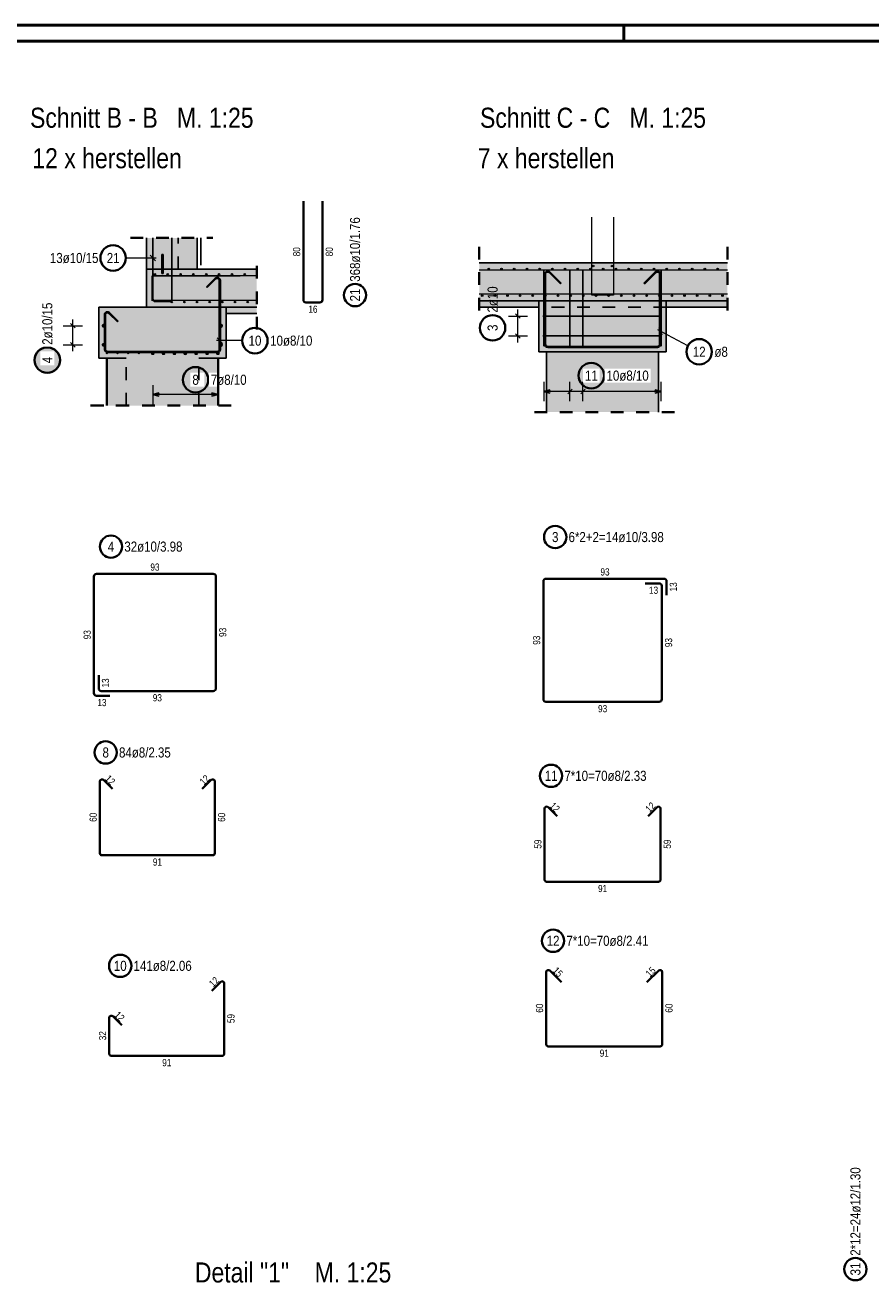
# Model space of a CAD drawing. Header units: millimetres. Extents: x -2.7 to 34.1, y -3.5 to 21.
# Tile 59 of 62: x 15.5 to 22.2, y 11.1 to 21. Entities that reach past the tile are written whole.
import ezdxf

# ---------------------------------------------------------------- set-up
doc = ezdxf.new("R2010")
doc.units = ezdxf.units.MM
doc.linetypes.add('HIDDEN', pattern=[0.375, 0.25, -0.125])
for name, color, linetype, lineweight in [('Achsen', 7, 'Continuous', 20), ('Nplo Bewehrung', 7, 'Continuous', 20), ('Schnittlinien', 7, 'Continuous', 20)]:
    doc.layers.add(name, color=color, linetype=linetype, lineweight=lineweight)
doc.styles.add('Arial Narrow', font='ARIALN.TTF')

msp = doc.modelspace()

# ---------------------------------------------------------------- hatches: boundary and pattern name
at = {"lineweight": 25, "true_color": 0xd7ffd7}
for points in [[(16.72624, 19.109422), (16.72624, 19.353825), (16.47624, 19.353825), (16.47624, 19.109422)], [(16.72624, 19.109424), (16.873467, 19.109424), (16.873467, 19.353825), (16.72624, 19.353825)], [(16.10124, 18.409422), (17.10124, 18.409422), (17.10124, 18.809422), (16.10124, 18.809422)], [(19.557456, 18.459422), (20.557456, 18.459422), (20.557456, 18.859422), (19.557456, 18.859422)], [(16.166702, 18.037883), (17.035778, 18.037883), (17.035778, 18.409422), (16.166702, 18.409422)], [(19.617452, 17.986874), (20.497452, 17.986874), (20.497452, 18.459421), (19.617452, 18.459421)]]:
    msp.add_hatch(color=254, dxfattribs=at).paths.add_polyline_path(points)
at = {"lineweight": 25, "true_color": 0xff0000}
msp.add_hatch(color=1, dxfattribs=at).paths.add_polyline_path([(16.596237, 19.074422), (16.606237, 19.074422), (16.606237, 19.224422), (16.596237, 19.224422)])
at = {"lineweight": 25, "true_color": 0xcef2bf}
for points in [[(16.47624, 18.809422), (17.341888, 18.809422), (17.341888, 19.109424), (16.47624, 19.109422)], [(19.088731, 18.859422), (21.037142, 18.859422), (21.037142, 19.159422), (19.088731, 19.159422)]]:
    msp.add_hatch(color=254, dxfattribs=at).paths.add_polyline_path(points)
at = {"lineweight": 25, "true_color": 0xeaffea}
for points in [[(17.10124, 18.759422), (17.341888, 18.759422), (17.341888, 18.809422), (17.10124, 18.809422)], [(19.088731, 18.809422), (19.557456, 18.809422), (19.557456, 18.859422), (19.088731, 18.859422)], [(20.557456, 18.809422), (21.037142, 18.809422), (21.037142, 18.859422), (20.557456, 18.859422)]]:
    msp.add_hatch(color=7, dxfattribs=at).paths.add_polyline_path(points)
at = {"lineweight": 25, "true_color": 0xffffff}
for points in [[(15.807504, 18.394733), (15.807437, 18.398572), (15.807236, 18.402406), (15.806901, 18.406231), (15.806433, 18.410042), (15.805833, 18.413834), (15.8051, 18.417603), (15.804236, 18.421344), (15.803243, 18.425053), (15.80212, 18.428724), (15.80087, 18.432355), (15.799494, 18.435939), (15.797994, 18.439474), (15.796371, 18.442953), (15.794628, 18.446374), (15.792767, 18.449733), (15.790789, 18.453024), (15.788698, 18.456244), (15.786496, 18.459389), (15.784185, 18.462455), (15.781769, 18.465439), (15.77925, 18.468337), (15.776631, 18.471145), (15.773916, 18.47386), (15.771108, 18.476479), (15.768211, 18.478997), (15.765227, 18.481414), (15.76216, 18.483724), (15.759015, 18.485927), (15.755795, 18.488018), (15.752504, 18.489995), (15.749146, 18.491857), (15.745725, 18.4936), (15.742245, 18.495223), (15.738711, 18.496723), (15.735126, 18.498099), (15.731496, 18.499349), (15.727824, 18.500471), (15.724115, 18.501465), (15.720374, 18.502329), (15.716605, 18.503061), (15.712813, 18.503662), (15.709002, 18.50413), (15.705177, 18.504465), (15.701343, 18.504666), (15.697504, 18.504733), (15.693665, 18.504666), (15.689831, 18.504465), (15.686006, 18.50413), (15.682195, 18.503662), (15.678403, 18.503061), (15.674634, 18.502329), (15.670893, 18.501465), (15.667184, 18.500471), (15.663512, 18.499349), (15.659882, 18.498099), (15.656297, 18.496723), (15.652763, 18.495223), (15.649283, 18.4936), (15.645862, 18.491857), (15.642504, 18.489995), (15.639213, 18.488018), (15.635993, 18.485927), (15.632848, 18.483724), (15.629781, 18.481414), (15.626797, 18.478997), (15.6239, 18.476479), (15.621092, 18.47386), (15.618377, 18.471145), (15.615758, 18.468337), (15.613239, 18.465439), (15.610823, 18.462455), (15.608512, 18.459389), (15.60631, 18.456244), (15.604219, 18.453024), (15.602241, 18.449733), (15.60038, 18.446374), (15.598637, 18.442953), (15.597014, 18.439474), (15.595514, 18.435939), (15.594138, 18.432355), (15.592888, 18.428724), (15.591765, 18.425053), (15.590771, 18.421344), (15.589908, 18.417603), (15.589175, 18.413834), (15.588574, 18.410042), (15.588107, 18.406231), (15.587772, 18.402406), (15.587571, 18.398572), (15.587504, 18.394733), (15.587571, 18.390894), (15.587772, 18.387059), (15.588107, 18.383234), (15.588574, 18.379424), (15.589175, 18.375631), (15.589908, 18.371862), (15.590771, 18.368121), (15.591765, 18.364412), (15.592888, 18.360741), (15.594138, 18.35711), (15.595514, 18.353526), (15.597014, 18.349992), (15.598637, 18.346512), (15.60038, 18.343091), (15.602241, 18.339733), (15.604219, 18.336441), (15.60631, 18.333221), (15.608512, 18.330076), (15.610823, 18.32701), (15.613239, 18.324026), (15.615758, 18.321128), (15.618377, 18.31832), (15.621092, 18.315605), (15.6239, 18.312987), (15.626797, 18.310468), (15.629781, 18.308051), (15.632848, 18.305741), (15.635993, 18.303538), (15.639213, 18.301447), (15.642504, 18.29947), (15.645862, 18.297608), (15.649283, 18.295865), (15.652763, 18.294243), (15.656297, 18.292742), (15.659882, 18.291366), (15.663512, 18.290116), (15.667184, 18.288994), (15.670893, 18.288), (15.674634, 18.287136), (15.678403, 18.286404), (15.682195, 18.285803), (15.686006, 18.285335), (15.689831, 18.285001), (15.693665, 18.2848), (15.697504, 18.284733), (15.701343, 18.2848), (15.705177, 18.285001), (15.709002, 18.285335), (15.712813, 18.285803), (15.716605, 18.286404), (15.720374, 18.287136), (15.724115, 18.288), (15.727824, 18.288994), (15.731496, 18.290116), (15.735126, 18.291366), (15.738711, 18.292742), (15.742245, 18.294243), (15.745725, 18.295865), (15.749146, 18.297608), (15.752504, 18.29947), (15.755795, 18.301447), (15.759015, 18.303538), (15.76216, 18.305741), (15.765227, 18.308051), (15.768211, 18.310468), (15.771108, 18.312987), (15.773916, 18.315605), (15.776631, 18.31832), (15.77925, 18.321128), (15.781769, 18.324026), (15.784185, 18.32701), (15.786496, 18.330076), (15.788698, 18.333221), (15.790789, 18.336441), (15.792767, 18.339733), (15.794628, 18.343091), (15.796371, 18.346512), (15.797994, 18.349992), (15.799494, 18.353526), (15.80087, 18.35711), (15.80212, 18.360741), (15.803243, 18.364412), (15.804236, 18.368121), (15.8051, 18.371862), (15.805833, 18.375631), (15.806433, 18.379424), (15.806901, 18.383234), (15.807236, 18.387059)], [(20.078769, 18.27266), (20.078702, 18.276499), (20.078501, 18.280333), (20.078166, 18.284158), (20.077698, 18.287969), (20.077098, 18.291762), (20.076365, 18.295531), (20.075501, 18.299272), (20.074508, 18.30298), (20.073385, 18.306652), (20.072135, 18.310282), (20.070759, 18.313867), (20.069259, 18.317401), (20.067636, 18.320881), (20.065893, 18.324302), (20.064032, 18.32766), (20.062054, 18.330951), (20.059963, 18.334171), (20.057761, 18.337317), (20.05545, 18.340383), (20.053034, 18.343367), (20.050515, 18.346265), (20.047896, 18.349073), (20.045181, 18.351788), (20.042373, 18.354406), (20.039476, 18.356925), (20.036492, 18.359341), (20.033425, 18.361652), (20.03028, 18.363854), (20.02706, 18.365946), (20.023769, 18.367923), (20.020411, 18.369784), (20.01699, 18.371528), (20.01351, 18.37315), (20.009976, 18.37465), (20.006391, 18.376026), (20.002761, 18.377276), (19.999089, 18.378399), (19.99538, 18.379393), (19.991639, 18.380256), (19.98787, 18.380989), (19.984078, 18.38159), (19.980267, 18.382058), (19.976442, 18.382392), (19.972608, 18.382593), (19.968769, 18.38266), (19.96493, 18.382593), (19.961096, 18.382392), (19.957271, 18.382058), (19.95346, 18.38159), (19.949668, 18.380989), (19.945899, 18.380256), (19.942158, 18.379393), (19.938449, 18.378399), (19.934777, 18.377276), (19.931147, 18.376026), (19.927562, 18.37465), (19.924028, 18.37315), (19.920548, 18.371528), (19.917127, 18.369784), (19.913769, 18.367923), (19.910478, 18.365946), (19.907258, 18.363854), (19.904113, 18.361652), (19.901046, 18.359341), (19.898062, 18.356925), (19.895165, 18.354406), (19.892357, 18.351788), (19.889642, 18.349073), (19.887023, 18.346265), (19.884504, 18.343367), (19.882088, 18.340383), (19.879777, 18.337317), (19.877575, 18.334171), (19.875484, 18.330951), (19.873506, 18.32766), (19.871645, 18.324302), (19.869902, 18.320881), (19.868279, 18.317401), (19.866779, 18.313867), (19.865403, 18.310282), (19.864153, 18.306652), (19.86303, 18.30298), (19.862036, 18.299272), (19.861173, 18.295531), (19.86044, 18.291762), (19.859839, 18.287969), (19.859372, 18.284158), (19.859037, 18.280333), (19.858836, 18.276499), (19.858769, 18.27266), (19.858836, 18.268821), (19.859037, 18.264987), (19.859372, 18.261162), (19.859839, 18.257351), (19.86044, 18.253559), (19.861173, 18.24979), (19.862036, 18.246049), (19.86303, 18.24234), (19.864153, 18.238668), (19.865403, 18.235038), (19.866779, 18.231453), (19.868279, 18.227919), (19.869902, 18.224439), (19.871645, 18.221018), (19.873506, 18.21766), (19.875484, 18.214369), (19.877575, 18.211149), (19.879777, 18.208004), (19.882088, 18.204937), (19.884504, 18.201954), (19.887023, 18.199056), (19.889642, 18.196248), (19.892357, 18.193533), (19.895165, 18.190914), (19.898062, 18.188395), (19.901046, 18.185979), (19.904113, 18.183668), (19.907258, 18.181466), (19.910478, 18.179375), (19.913769, 18.177397), (19.917127, 18.175536), (19.920548, 18.173793), (19.924028, 18.17217), (19.927562, 18.17067), (19.931147, 18.169294), (19.934777, 18.168044), (19.938449, 18.166921), (19.942158, 18.165928), (19.945899, 18.165064), (19.949668, 18.164331), (19.95346, 18.163731), (19.957271, 18.163263), (19.961096, 18.162928), (19.96493, 18.162727), (19.968769, 18.16266), (19.972608, 18.162727), (19.976442, 18.162928), (19.980267, 18.163263), (19.984078, 18.163731), (19.98787, 18.164331), (19.991639, 18.165064), (19.99538, 18.165928), (19.999089, 18.166921), (20.002761, 18.168044), (20.006391, 18.169294), (20.009976, 18.17067), (20.01351, 18.17217), (20.01699, 18.173793), (20.020411, 18.175536), (20.023769, 18.177397), (20.02706, 18.179375), (20.03028, 18.181466), (20.033425, 18.183668), (20.036492, 18.185979), (20.039476, 18.188395), (20.042373, 18.190914), (20.045181, 18.193533), (20.047896, 18.196248), (20.050515, 18.199056), (20.053034, 18.201954), (20.05545, 18.204937), (20.057761, 18.208004), (20.059963, 18.211149), (20.062054, 18.214369), (20.064032, 18.21766), (20.065893, 18.221018), (20.067636, 18.224439), (20.069259, 18.227919), (20.070759, 18.231453), (20.072135, 18.235038), (20.073385, 18.238668), (20.074508, 18.24234), (20.075501, 18.246049), (20.076365, 18.24979), (20.077098, 18.253559), (20.077698, 18.257351), (20.078166, 18.261162), (20.078501, 18.264987)], [(16.971722, 18.240145), (16.971655, 18.243984), (16.971454, 18.247819), (16.971119, 18.251644), (16.970651, 18.255455), (16.970051, 18.259247), (16.969318, 18.263016), (16.968454, 18.266757), (16.96746, 18.270466), (16.966338, 18.274137), (16.965088, 18.277768), (16.963712, 18.281352), (16.962212, 18.284887), (16.960589, 18.288366), (16.958846, 18.291787), (16.956985, 18.295145), (16.955007, 18.298437), (16.952916, 18.301657), (16.950714, 18.304802), (16.948403, 18.307868), (16.945987, 18.310852), (16.943468, 18.31375), (16.940849, 18.316558), (16.938134, 18.319273), (16.935326, 18.321891), (16.932428, 18.32441), (16.929444, 18.326827), (16.926378, 18.329137), (16.923233, 18.33134), (16.920013, 18.333431), (16.916722, 18.335408), (16.913364, 18.33727), (16.909943, 18.339013), (16.906463, 18.340635), (16.902928, 18.342136), (16.899344, 18.343512), (16.895714, 18.344762), (16.892042, 18.345884), (16.888333, 18.346878), (16.884592, 18.347742), (16.880823, 18.348474), (16.877031, 18.349075), (16.87322, 18.349543), (16.869395, 18.349878), (16.865561, 18.350078), (16.861722, 18.350145), (16.857883, 18.350078), (16.854048, 18.349878), (16.850224, 18.349543), (16.846413, 18.349075), (16.84262, 18.348474), (16.838851, 18.347742), (16.83511, 18.346878), (16.831402, 18.345884), (16.82773, 18.344762), (16.824099, 18.343512), (16.820515, 18.342136), (16.816981, 18.340635), (16.813501, 18.339013), (16.81008, 18.33727), (16.806722, 18.335408), (16.803431, 18.333431), (16.80021, 18.33134), (16.797065, 18.329137), (16.793999, 18.326827), (16.791015, 18.32441), (16.788117, 18.321891), (16.785309, 18.319273), (16.782594, 18.316558), (16.779976, 18.31375), (16.777457, 18.310852), (16.775041, 18.307868), (16.77273, 18.304802), (16.770528, 18.301657), (16.768436, 18.298437), (16.766459, 18.295145), (16.764597, 18.291787), (16.762854, 18.288366), (16.761232, 18.284887), (16.759731, 18.281352), (16.758356, 18.277768), (16.757105, 18.274137), (16.755983, 18.270466), (16.754989, 18.266757), (16.754125, 18.263016), (16.753393, 18.259247), (16.752792, 18.255455), (16.752324, 18.251644), (16.75199, 18.247819), (16.751789, 18.243984), (16.751722, 18.240145), (16.751789, 18.236307), (16.75199, 18.232472), (16.752324, 18.228647), (16.752792, 18.224836), (16.753393, 18.221044), (16.754125, 18.217275), (16.754989, 18.213534), (16.755983, 18.209825), (16.757105, 18.206154), (16.758356, 18.202523), (16.759731, 18.198939), (16.761232, 18.195404), (16.762854, 18.191925), (16.764597, 18.188504), (16.766459, 18.185145), (16.768436, 18.181854), (16.770528, 18.178634), (16.77273, 18.175489), (16.775041, 18.172423), (16.777457, 18.169439), (16.779976, 18.166541), (16.782594, 18.163733), (16.785309, 18.161018), (16.788117, 18.1584), (16.791015, 18.155881), (16.793999, 18.153464), (16.797065, 18.151154), (16.80021, 18.148951), (16.803431, 18.14686), (16.806722, 18.144883), (16.81008, 18.143021), (16.813501, 18.141278), (16.816981, 18.139655), (16.820515, 18.138155), (16.824099, 18.136779), (16.82773, 18.135529), (16.831402, 18.134407), (16.83511, 18.133413), (16.838851, 18.132549), (16.84262, 18.131817), (16.846413, 18.131216), (16.850224, 18.130748), (16.854048, 18.130413), (16.857883, 18.130213), (16.861722, 18.130145), (16.865561, 18.130213), (16.869395, 18.130413), (16.87322, 18.130748), (16.877031, 18.131216), (16.880823, 18.131817), (16.884592, 18.132549), (16.888333, 18.133413), (16.892042, 18.134407), (16.895714, 18.135529), (16.899344, 18.136779), (16.902928, 18.138155), (16.906463, 18.139655), (16.909943, 18.141278), (16.913364, 18.143021), (16.916722, 18.144883), (16.920013, 18.14686), (16.923233, 18.148951), (16.926378, 18.151154), (16.929444, 18.153464), (16.932428, 18.155881), (16.935326, 18.1584), (16.938134, 18.161018), (16.940849, 18.163733), (16.943468, 18.166541), (16.945987, 18.169439), (16.948403, 18.172423), (16.950714, 18.175489), (16.952916, 18.178634), (16.955007, 18.181854), (16.956985, 18.185145), (16.958846, 18.188504), (16.960589, 18.191925), (16.962212, 18.195404), (16.963712, 18.198939), (16.965088, 18.202523), (16.966338, 18.206154), (16.96746, 18.209825), (16.968454, 18.213534), (16.969318, 18.217275), (16.970051, 18.221044), (16.970651, 18.224836), (16.971119, 18.228647), (16.971454, 18.232472)]]:
    msp.add_hatch(color=7, dxfattribs=at).paths.add_polyline_path(points)

# ---------------------------------------------------------------- linework, layer by layer
at = {"color": 4, "linetype": 'Continuous', "lineweight": 50}
for p, q in [((29.725, 21.025), (0, 21.025)), ((20.225, 21.025), (20.225, 20.9)), ((29.6, 20.9), (0.5, 20.9))]:
    msp.add_line(p, q, dxfattribs=at)
at = {"color": 2, "linetype": 'Continuous', "lineweight": 35}
for p, q in [((17.70808, 19.642506), (17.70808, 18.867506)), ((17.85808, 18.867506), (17.85808, 19.642506)), ((17.72808, 18.847506), (17.83808, 18.847506)), ((16.06374, 16.695752), (16.06374, 15.778252)), ((17.00124, 16.715752), (16.08374, 16.715752)), ((17.02124, 15.815752), (17.02124, 16.695752)), ((19.592456, 15.730461), (19.592456, 16.657961)), ((19.612456, 16.677961), (20.539956, 16.677961)), ((20.392456, 16.640461), (20.502456, 16.640461)), ((20.522456, 16.620461), (20.522456, 15.730461)), ((20.559956, 16.657961), (20.559956, 16.547961)), ((16.10124, 15.920752), (16.10124, 15.815752)), ((16.08374, 15.758252), (16.18874, 15.758252)), ((16.12124, 15.795752), (17.00124, 15.795752)), ((20.502456, 15.710461), (19.612456, 15.710461)), ((16.110809, 15.085628), (16.110809, 14.521628)), ((16.208833, 15.026231), (16.138123, 15.096942)), ((16.985495, 15.096942), (16.914785, 15.026231)), ((17.012809, 14.521628), (17.012809, 15.085628)), ((19.602456, 14.871755), (19.602456, 14.313755)), ((19.70048, 14.812358), (19.62977, 14.883069)), ((20.485142, 14.883069), (20.414431, 14.812358)), ((20.512456, 14.313755), (20.512456, 14.871755)), ((16.126809, 14.505628), (16.996809, 14.505628)), ((19.618456, 14.297755), (20.496456, 14.297755)), ((19.615531, 13.020718), (19.615531, 13.588718)), ((19.642845, 13.600032), (19.734769, 13.508108)), ((20.406294, 13.508108), (20.498218, 13.600032)), ((20.525531, 13.588718), (20.525531, 13.020718)), ((17.059151, 13.511309), (16.98844, 13.440599)), ((17.086465, 12.945996), (17.086465, 13.499996)), ((16.282489, 13.170599), (16.211779, 13.241309)), ((16.184465, 13.229996), (16.184465, 12.945996)), ((20.509531, 13.004718), (19.631531, 13.004718)), ((16.200465, 12.929996), (17.070465, 12.929996))]:
    msp.add_line(p, q, dxfattribs=at)
at = {"color": 2, "linetype": 'HIDDEN', "lineweight": 35, "ltscale": 0.25}
for p, q in [((16.35124, 19.353825), (16.998467, 19.353825)), ((19.088731, 19.284422), (19.088731, 18.684422)), ((21.037142, 19.284422), (21.037142, 18.684422)), ((17.341888, 18.634422), (17.341888, 19.234422)), ((16.03624, 18.037883), (16.291702, 18.037883)), ((16.041702, 18.037883), (17.16624, 18.037883)), ((20.622452, 17.986874), (19.492452, 17.986874))]:
    msp.add_line(p, q, dxfattribs=at)
at = {"color": 3, "linetype": 'Continuous', "lineweight": 25}
for p, q in [((16.52624, 19.353825), (16.52624, 18.874422)), ((16.67624, 18.874422), (16.67624, 19.353825)), ((16.548337, 19.174457), (16.504143, 19.218651)), ((19.596457, 18.504421), (19.596457, 19.094421)), ((19.801345, 18.504421), (19.801345, 19.094421)), ((19.90379, 18.504421), (19.90379, 19.094421)), ((20.518456, 18.504421), (20.518456, 19.094421)), ((17.015269, 19.037393), (16.947387, 18.969511)), ((16.953044, 18.963854), (16.947387, 18.969511)), ((17.020926, 19.031736), (16.953044, 18.963854)), ((17.04824, 18.478422), (17.04824, 19.020422)), ((17.05624, 18.478422), (17.05624, 19.020422)), ((16.255093, 18.699511), (16.187211, 18.767393)), ((16.54624, 18.854422), (16.65624, 18.854422)), ((15.880209, 18.682101), (15.915564, 18.646746)), ((15.880209, 18.682101), (15.915564, 18.646746)), ((16.14624, 18.750422), (16.14624, 18.478422)), ((16.15424, 18.750422), (16.15424, 18.478422)), ((16.249436, 18.693854), (16.181554, 18.761736)), ((16.249436, 18.693854), (16.255093, 18.699511)), ((19.374913, 18.758284), (19.410268, 18.722928)), ((19.589042, 18.740606), (20.519042, 18.740606)), ((17.030143, 18.569445), (17.074337, 18.525251)), ((19.374913, 18.60165), (19.410268, 18.566295)), ((19.589042, 18.583973), (20.519042, 18.583973)), ((15.880209, 18.532101), (15.915564, 18.496746)), ((15.880209, 18.532101), (15.915564, 18.496746)), ((16.17024, 18.462422), (17.03224, 18.462422)), ((16.17024, 18.454422), (17.03224, 18.454422)), ((16.575237, 18.137038), (16.525237, 18.123641)), ((16.525237, 18.123641), (16.575237, 18.110243)), ((17.037237, 18.123641), (16.987237, 18.137038)), ((16.987237, 18.110243), (17.037237, 18.123641)), ((19.646457, 18.161058), (19.596457, 18.14766)), ((19.596457, 18.14766), (19.646457, 18.134263)), ((19.783668, 18.129983), (19.819023, 18.165338)), ((19.886112, 18.129983), (19.921467, 18.165338)), ((20.518456, 18.14766), (20.468456, 18.161058)), ((20.468456, 18.134263), (20.518456, 18.14766))]:
    msp.add_line(p, q, dxfattribs=at)
at = {"color": 3, "linetype": 'HIDDEN', "lineweight": 25, "ltscale": 0.25}
for p, q in [((16.72624, 19.109422), (16.72624, 19.353825)), ((20.557456, 18.809422), (19.557456, 18.809422)), ((16.166702, 18.409422), (16.169695, 18.409422)), ((16.169695, 18.409422), (16.194733, 18.409422)), ((16.194733, 18.409422), (16.235393, 18.409422)), ((16.235393, 18.409422), (16.290113, 18.409422)), ((16.290113, 18.409422), (16.316017, 18.409422)), ((16.316017, 18.037883), (16.316017, 18.409422)), ((16.886463, 18.409422), (16.912367, 18.409422)), ((16.912367, 18.409422), (16.967087, 18.409422)), ((16.967087, 18.409422), (17.007747, 18.409422)), ((17.007747, 18.409422), (17.032786, 18.409422)), ((17.032786, 18.409422), (17.035778, 18.409422)), ((19.625907, 18.459421), (19.617452, 18.459421)), ((19.650946, 18.459421), (19.625907, 18.459421)), ((19.691606, 18.459421), (19.650946, 18.459421)), ((19.746326, 18.459421), (19.691606, 18.459421)), ((19.813002, 18.459421), (19.746326, 18.459421)), ((19.889072, 18.459421), (19.813002, 18.459421)), ((19.971613, 18.459421), (19.889072, 18.459421)), ((20.057452, 18.459421), (19.971613, 18.459421)), ((20.143292, 18.459421), (20.057452, 18.459421)), ((20.225833, 18.459421), (20.143292, 18.459421)), ((20.301903, 18.459421), (20.225833, 18.459421)), ((20.368579, 18.459421), (20.301903, 18.459421)), ((20.423299, 18.459421), (20.368579, 18.459421)), ((20.463959, 18.459421), (20.423299, 18.459421)), ((20.488998, 18.459421), (20.463959, 18.459421)), ((20.497452, 18.459421), (20.488998, 18.459421))]:
    msp.add_line(p, q, dxfattribs=at)
at = {"color": 5, "linetype": 'Continuous', "lineweight": 18}
for p, q in [((16.314221, 19.196554), (16.55124, 19.196554)), ((19.392591, 18.533973), (19.392591, 18.790606)), ((15.897887, 18.464424), (15.897887, 18.714424)), ((19.317591, 18.740606), (19.467591, 18.740606)), ((15.822887, 18.664424), (15.972887, 18.664424)), ((15.822887, 18.664424), (15.972887, 18.664424)), ((19.317591, 18.583973), (19.467591, 18.583973)), ((15.822887, 18.514424), (15.972887, 18.514424)), ((15.822887, 18.514424), (15.972887, 18.514424)), ((17.227781, 18.547348), (17.02724, 18.547348)), ((16.525237, 18.198641), (16.525237, 18.048641)), ((17.037237, 18.048641), (17.037237, 18.198641)), ((19.596457, 18.22266), (19.596457, 18.07266)), ((19.801345, 18.07266), (19.801345, 18.22266)), ((19.90379, 18.07266), (19.90379, 18.22266)), ((20.518456, 18.07266), (20.518456, 18.22266)), ((17.037237, 18.123641), (16.525237, 18.123641)), ((20.518456, 18.14766), (19.596457, 18.14766))]:
    msp.add_line(p, q, dxfattribs=at)
at = {"color": 9, "linetype": 'Continuous', "lineweight": 0}
msp.add_line((19.088731, 18.915422), (21.037142, 18.915422), dxfattribs=at)
at = {"color": 2, "linetype": 'Continuous', "lineweight": 35}
for centre, radius in [((16.214221, 19.196554), 0.1), ((18.113698, 18.905019), 0.0875), ((19.193898, 18.64805), 0.1), ((17.327781, 18.547348), 0.1), ((15.697504, 18.394733), 0.1), ((19.968769, 18.27266), 0.1), ((16.861722, 18.240145), 0.1), ((19.685481, 17.004871), 0.0875), ((16.197447, 16.929817), 0.0875), ((16.155827, 15.313073), 0.0875), ((19.652957, 15.129605), 0.0875), ((19.668482, 13.83415), 0.0875), ((16.270044, 13.637337), 0.0875), ((22.042745, 11.255578), 0.0875)]:
    msp.add_circle(centre, radius, dxfattribs=at)
at = {"color": 4, "linetype": 'Continuous', "lineweight": 50}
for centre, radius in [((16.141237, 18.664424), 0.005), ((16.141237, 18.664424), 0.005), ((16.141237, 18.664424), 0.0045), ((17.061237, 18.664424), 0.005), ((17.061237, 18.664424), 0.005), ((17.061237, 18.664424), 0.0045), ((16.141237, 18.664424), 0.0035), ((16.141237, 18.664424), 0.0025), ((16.141237, 18.664424), 0.0015), ((16.141237, 18.664424), 0.0005), ((17.061237, 18.664424), 0.0035), ((17.061237, 18.664424), 0.0025), ((17.061237, 18.664424), 0.0015), ((17.061237, 18.664424), 0.0005), ((16.141237, 18.514424), 0.005), ((16.141237, 18.514424), 0.005), ((16.141237, 18.514424), 0.0045), ((16.141237, 18.514424), 0.0035), ((16.141237, 18.514424), 0.0025), ((16.141237, 18.514424), 0.0015), ((16.141237, 18.514424), 0.0005), ((17.061237, 18.514424), 0.005), ((17.061237, 18.514424), 0.005), ((17.061237, 18.514424), 0.0045), ((17.061237, 18.514424), 0.0035), ((17.061237, 18.514424), 0.0025), ((17.061237, 18.514424), 0.0015), ((17.061237, 18.514424), 0.0005), ((16.525237, 18.448424), 0.004), ((16.525237, 18.448424), 0.004), ((16.525237, 18.448424), 0.0036), ((16.525237, 18.448424), 0.0028), ((16.525237, 18.448424), 0.002), ((16.525237, 18.448424), 0.0012), ((16.525237, 18.448424), 0.0004), ((16.61057, 18.448424), 0.004), ((16.61057, 18.448424), 0.004), ((16.61057, 18.448424), 0.0036), ((16.61057, 18.448424), 0.0028), ((16.61057, 18.448424), 0.002), ((16.61057, 18.448424), 0.0012), ((16.61057, 18.448424), 0.0004), ((16.695903, 18.448424), 0.004), ((16.695903, 18.448424), 0.004), ((16.695903, 18.448424), 0.0036), ((16.695903, 18.448424), 0.0028), ((16.695903, 18.448424), 0.002), ((16.695903, 18.448424), 0.0012), ((16.695903, 18.448424), 0.0004), ((16.781237, 18.448424), 0.004), ((16.781237, 18.448424), 0.004), ((16.781237, 18.448424), 0.0036), ((16.781237, 18.448424), 0.0028), ((16.781237, 18.448424), 0.002), ((16.781237, 18.448424), 0.0012), ((16.781237, 18.448424), 0.0004), ((16.86657, 18.448424), 0.004), ((16.86657, 18.448424), 0.004), ((16.86657, 18.448424), 0.0036), ((16.86657, 18.448424), 0.0028), ((16.86657, 18.448424), 0.002), ((16.86657, 18.448424), 0.0012), ((16.86657, 18.448424), 0.0004), ((16.951903, 18.448424), 0.004), ((16.951903, 18.448424), 0.004), ((16.951903, 18.448424), 0.0036), ((16.951903, 18.448424), 0.0028), ((16.951903, 18.448424), 0.002), ((16.951903, 18.448424), 0.0012), ((16.951903, 18.448424), 0.0004), ((17.037237, 18.448424), 0.004), ((17.037237, 18.448424), 0.004), ((17.037237, 18.448424), 0.0036), ((17.037237, 18.448424), 0.0028), ((17.037237, 18.448424), 0.002), ((17.037237, 18.448424), 0.0012), ((17.037237, 18.448424), 0.0004)]:
    msp.add_circle(centre, radius, dxfattribs=at)
at = {"color": 9, "linetype": 'Continuous', "lineweight": 0}
for centre in [(19.617989, 18.459422), (20.496916, 18.459422), (20.496916, 18.459421)]:
    msp.add_circle(centre, 0.00111, dxfattribs=at)
at = {"color": 3, "linetype": 'Continuous', "lineweight": 25}
for centre, radius, start, end in [((17.03224, 19.020422), 0.024, 0, 135), ((17.03224, 19.020422), 0.016, 0, 135), ((16.54624, 18.874422), 0.02, 180, 270), ((16.65624, 18.874422), 0.02, 270, 0), ((16.17024, 18.750422), 0.024, 45, 180), ((16.17024, 18.750422), 0.016, 45, 180), ((16.17024, 18.478422), 0.024, 180, 270), ((16.17024, 18.478422), 0.016, 180, 270), ((17.03224, 18.478422), 0.024, 270, 0), ((17.03224, 18.478422), 0.016, 270, 0)]:
    msp.add_arc(centre, radius, start, end, dxfattribs=at)
at = {"color": 2, "linetype": 'Continuous', "lineweight": 35}
for centre, radius, start, end in [((17.72808, 18.867506), 0.02, 180, 270), ((17.83808, 18.867506), 0.02, 270, 0), ((16.08374, 16.695752), 0.02, 90, 180), ((17.00124, 16.695752), 0.02, 0, 90), ((19.612456, 16.657961), 0.02, 90, 180), ((20.502456, 16.620461), 0.02, 0, 90), ((20.539956, 16.657961), 0.02, 0, 90), ((16.12124, 15.815752), 0.02, 180, 270), ((17.00124, 15.815752), 0.02, 270, 0), ((16.08374, 15.778252), 0.02, 180, 270), ((19.612456, 15.730461), 0.02, 180, 270), ((20.502456, 15.730461), 0.02, 270, 0), ((16.126809, 15.085628), 0.016, 45, 180), ((16.996809, 15.085628), 0.016, 0, 135), ((19.618456, 14.871755), 0.016, 45, 180), ((20.496456, 14.871755), 0.016, 0, 135), ((16.126809, 14.521628), 0.016, 180, 270), ((16.996809, 14.521628), 0.016, 270, 0), ((19.618456, 14.313755), 0.016, 180, 270), ((20.496456, 14.313755), 0.016, 270, 0), ((19.631531, 13.588718), 0.016, 45, 180), ((20.509531, 13.588718), 0.016, 0, 135), ((17.070465, 13.499996), 0.016, 0, 135), ((16.200465, 13.229996), 0.016, 45, 180), ((16.200465, 12.945996), 0.016, 180, 270), ((17.070465, 12.945996), 0.016, 270, 0), ((19.631531, 13.020718), 0.016, 180, 270), ((20.509531, 13.020718), 0.016, 270, 0)]:
    msp.add_arc(centre, radius, start, end, dxfattribs=at)
at = {"layer": 'Achsen', "color": 3, "linetype": 'Continuous', "lineweight": 25}
for p, q in [((16.903467, 19.139424), (16.903467, 19.353825)), ((19.602456, 18.518422), (19.602456, 19.070422)), ((19.610456, 18.518422), (19.610456, 19.070422)), ((19.63777, 19.081736), (19.726865, 18.992641)), ((19.643426, 19.087393), (19.732522, 18.998298)), ((20.38239, 18.998298), (20.471485, 19.087393)), ((20.388047, 18.992641), (20.477142, 19.081736)), ((20.504456, 19.070422), (20.504456, 18.518422)), ((20.512456, 19.070422), (20.512456, 18.518422)), ((19.726865, 18.992641), (19.732522, 18.998298)), ((20.388047, 18.992641), (20.38239, 18.998298)), ((20.50317, 18.649261), (20.521741, 18.589584)), ((20.488456, 18.502422), (19.626456, 18.502422)), ((20.488456, 18.494422), (19.626456, 18.494422)), ((16.16124, 18.037883), (16.16124, 18.409422))]:
    msp.add_line(p, q, dxfattribs=at)
at = {"layer": 'Achsen', "color": 5, "linetype": 'Continuous', "lineweight": 18}
msp.add_line((20.727388, 18.506512), (20.490324, 18.631049), dxfattribs=at)
at = {"layer": 'Achsen', "color": 2, "linetype": 'Continuous', "lineweight": 35}
msp.add_circle((20.815916, 18.460005), 0.1, dxfattribs=at)
at = {"layer": 'Achsen', "color": 3, "linetype": 'Continuous', "lineweight": 25}
for centre, radius, start, end in [((19.626456, 19.070422), 0.024, 45, 180), ((19.626456, 19.070422), 0.016, 45, 180), ((20.488456, 19.070422), 0.024, 0, 135), ((20.488456, 19.070422), 0.016, 0, 135), ((19.626456, 18.518422), 0.024, 180, 270), ((19.626456, 18.518422), 0.016, 180, 270), ((20.488456, 18.518422), 0.016, 270, 0), ((20.488456, 18.518422), 0.024, 270, 0)]:
    msp.add_arc(centre, radius, start, end, dxfattribs=at)
at = {"layer": 'Nplo Bewehrung', "color": 9, "linetype": 'Continuous', "lineweight": 0}
for p, q in [((19.972404, 18.90443), (19.972404, 19.51799)), ((20.142404, 19.51799), (20.142404, 18.90443)), ((19.088731, 19.103422), (21.037142, 19.103422)), ((17.21124, 19.053422), (16.51724, 19.053422)), ((16.51724, 19.053422), (16.51724, 18.865422)), ((16.52624, 19.058422), (17.341888, 19.058422)), ((20.142404, 18.90443), (19.972404, 18.90443)), ((16.51624, 18.865422), (17.341888, 18.865422)), ((16.51724, 18.865422), (17.21124, 18.865422))]:
    msp.add_line(p, q, dxfattribs=at)
for centre, radius in [((16.542237, 19.068423), 0.006), ((16.542237, 19.068423), 0.006), ((16.64308, 19.068423), 0.006), ((16.64308, 19.068423), 0.006), ((16.743924, 19.068423), 0.006), ((16.743924, 19.068423), 0.006), ((16.844767, 19.068423), 0.006), ((16.844767, 19.068423), 0.006), ((16.945611, 19.068423), 0.006), ((16.945611, 19.068423), 0.006), ((17.046454, 19.068423), 0.006), ((17.046454, 19.068423), 0.006), ((17.147298, 19.068423), 0.006), ((17.147298, 19.068423), 0.006), ((17.248141, 19.068423), 0.006), ((17.248141, 19.068423), 0.006), ((19.164049, 19.110422), 0.006), ((19.164049, 19.110422), 0.006), ((19.263854, 19.110422), 0.006), ((19.263854, 19.110422), 0.006), ((19.363658, 19.110422), 0.006), ((19.363658, 19.110422), 0.006), ((19.463462, 19.110422), 0.006), ((19.463462, 19.110422), 0.006), ((19.563266, 19.110422), 0.006), ((19.563266, 19.110422), 0.006), ((19.66307, 19.110422), 0.006), ((19.66307, 19.110422), 0.006), ((19.762874, 19.110422), 0.006), ((19.762874, 19.110422), 0.006), ((19.862679, 19.110422), 0.006), ((19.862679, 19.110422), 0.006), ((19.962483, 19.110422), 0.006), ((19.962483, 19.110422), 0.006), ((19.983404, 19.13343), 0.006), ((19.983404, 19.13343), 0.006), ((20.062287, 19.110422), 0.006), ((20.062287, 19.110422), 0.006), ((20.131404, 19.13343), 0.006), ((20.131404, 19.13343), 0.006), ((20.162091, 19.110422), 0.006), ((20.162091, 19.110422), 0.006), ((20.261895, 19.110422), 0.006), ((20.261895, 19.110422), 0.006), ((20.361699, 19.110422), 0.006), ((20.361699, 19.110422), 0.006), ((20.461504, 19.110422), 0.006), ((20.461504, 19.110422), 0.006), ((20.561308, 19.110422), 0.006), ((20.561308, 19.110422), 0.006), ((20.661112, 19.110422), 0.006), ((20.661112, 19.110422), 0.006), ((20.760916, 19.110422), 0.006), ((20.760916, 19.110422), 0.006), ((20.86072, 19.110422), 0.006), ((20.86072, 19.110422), 0.006), ((20.960525, 19.110422), 0.006), ((20.960525, 19.110422), 0.006), ((19.112085, 18.900422), 0.006), ((19.112085, 18.900422), 0.006), ((19.211398, 18.900422), 0.006), ((19.211398, 18.900422), 0.006), ((19.310711, 18.900422), 0.006), ((19.310711, 18.900422), 0.006), ((19.410023, 18.900422), 0.006), ((19.410023, 18.900422), 0.006), ((19.509336, 18.900422), 0.006), ((19.509336, 18.900422), 0.006), ((19.608649, 18.900422), 0.006), ((19.608649, 18.900422), 0.006), ((19.707962, 18.900422), 0.006), ((19.707962, 18.900422), 0.006), ((19.807274, 18.900422), 0.006), ((19.807274, 18.900422), 0.006), ((19.906587, 18.900422), 0.006), ((19.906587, 18.900422), 0.006), ((20.0059, 18.900422), 0.006), ((20.0059, 18.900422), 0.006), ((20.105213, 18.900422), 0.006), ((20.105213, 18.900422), 0.006), ((20.204525, 18.900422), 0.006), ((20.204525, 18.900422), 0.006), ((20.303838, 18.900422), 0.006), ((20.303838, 18.900422), 0.006), ((20.403151, 18.900422), 0.006), ((20.403151, 18.900422), 0.006), ((20.502464, 18.900422), 0.006), ((20.502464, 18.900422), 0.006), ((20.601776, 18.900422), 0.006), ((20.601776, 18.900422), 0.006), ((20.701089, 18.900422), 0.006), ((20.701089, 18.900422), 0.006), ((20.800402, 18.900422), 0.006), ((20.800402, 18.900422), 0.006), ((20.899715, 18.900422), 0.006), ((20.899715, 18.900422), 0.006), ((20.999027, 18.900422), 0.006), ((20.999027, 18.900422), 0.006), ((16.675081, 18.850422), 0.006), ((16.675081, 18.850422), 0.006), ((16.774393, 18.850422), 0.006), ((16.774393, 18.850422), 0.006), ((16.873706, 18.850422), 0.006), ((16.873706, 18.850422), 0.006), ((16.973019, 18.850422), 0.006), ((16.973019, 18.850422), 0.006), ((17.072332, 18.850422), 0.006), ((17.072332, 18.850422), 0.006), ((17.171644, 18.850422), 0.006), ((17.171644, 18.850422), 0.006), ((17.270957, 18.850422), 0.006), ((17.270957, 18.850422), 0.006), ((16.165237, 18.448424), 0.004), ((16.165237, 18.448424), 0.004), ((16.249237, 18.448424), 0.004), ((16.249237, 18.448424), 0.004), ((16.333237, 18.448424), 0.004), ((16.333237, 18.448424), 0.004), ((16.417237, 18.448424), 0.004), ((16.417237, 18.448424), 0.004)]:
    msp.add_circle(centre, radius, dxfattribs=at)
at = {"layer": 'Schnittlinien', "color": 3, "linetype": 'Continuous', "lineweight": 25}
for p, q in [((16.47624, 19.109422), (16.47624, 19.353825)), ((16.873467, 19.109424), (16.873467, 19.353825)), ((16.596237, 19.224422), (16.606237, 19.224422)), ((16.596237, 19.074422), (16.596237, 19.224422)), ((16.606237, 19.074422), (16.606237, 19.224422)), ((16.47624, 19.109424), (16.72624, 19.109424)), ((16.47624, 18.809422), (16.47624, 19.109422)), ((16.596237, 19.074422), (16.606237, 19.074422)), ((16.72624, 19.109424), (16.873467, 19.109424)), ((16.873467, 19.109424), (17.341888, 19.109424)), ((21.037142, 19.159422), (19.088731, 19.159422)), ((16.10124, 18.809422), (16.47624, 18.809422)), ((16.10124, 18.409422), (16.10124, 18.809422)), ((16.47624, 18.809422), (17.341888, 18.809422)), ((17.10124, 18.409422), (17.10124, 18.809422)), ((21.037142, 18.859422), (19.088731, 18.859422)), ((19.557456, 18.809422), (19.088731, 18.809422)), ((19.557456, 18.859422), (19.557456, 18.459422)), ((20.557456, 18.859422), (20.557456, 18.459422)), ((21.037142, 18.809422), (20.557456, 18.809422)), ((17.10124, 18.759422), (17.341888, 18.759422)), ((16.10124, 18.409422), (16.166702, 18.409422)), ((16.166702, 18.037883), (16.166702, 18.409422)), ((17.035778, 18.409422), (17.10124, 18.409422)), ((19.617452, 18.459421), (19.557456, 18.459421)), ((19.617452, 18.459421), (19.617452, 17.986874)), ((20.557456, 18.459421), (20.497452, 18.459421))]:
    msp.add_line(p, q, dxfattribs=at)

# ---------------------------------------------------------------- texts
at = {"color": 1, "lineweight": 70, "style": 'Arial Narrow'}
for s, p in [('Schnitt B - B   M. 1:25', (15.562186, 20.219065)), ('Schnitt C - C   M. 1:25', (19.095176, 20.219065)), ('12 x herstellen', (15.580104, 19.901274)), ('7 x herstellen', (19.07794, 19.901274)), ('Detail "1"    M. 1:25', (16.856518, 11.150474))]:
    msp.add_text(s, height=0.1575, dxfattribs=at).set_placement(p)
at = {"color": 2, "lineweight": 35, "char_height": 0.07875, "attachment_point": 1, "rotation": 90, "line_spacing_factor": 0.9, "style": 'Arial Narrow'}
for s, insert in [('368ø10/1.76', (18.074323, 19.010019)), ('21', (18.074323, 18.855406)), ('2ø10', (19.154523, 18.76805)), ('3', (19.154523, 18.623244)), ('2*12=24ø12/1.30', (22.00337, 11.360578)), ('31', (22.00337, 11.205966))]:
    msp.add_mtext(s, dxfattribs=dict(at, insert=insert))
at = {"color": 3, "lineweight": 25, "char_height": 0.05625, "attachment_point": 1, "line_spacing_factor": 0.9, "style": 'Arial Narrow'}
for s, insert, rotation in [('80', (17.62683, 19.209568), 90), ('80', (17.88308, 19.209568), 90), ('13', (20.584956, 16.577524), 90), ('93', (17.04624, 16.220314), 90), ('93', (15.98249, 16.201564), 90), ('93', (19.511206, 16.158774), 90), ('93', (20.547456, 16.140024), 90), ('13', (16.12624, 15.822814), 90), ('12', (16.18563, 15.141712), 315), ('12', (16.887872, 15.091596), 45), ('12', (19.677277, 14.927839), 315), ('12', (20.387519, 14.877723), 45), ('60', (16.029559, 14.768191), 90), ('60', (17.037809, 14.768191), 90), ('59', (19.521206, 14.557318), 90), ('59', (20.537456, 14.557318), 90), ('15', (20.389988, 13.58408), 45), ('12', (16.961528, 13.505964), 45), ('15', (19.700959, 13.634196), 315), ('60', (19.534281, 13.269281), 90), ('60', (20.550531, 13.269281), 90), ('12', (16.259286, 13.28608), 315), ('59', (17.111465, 13.187558), 90), ('32', (16.103215, 13.052558), 90)]:
    msp.add_mtext(s, dxfattribs=dict(at, insert=insert, rotation=rotation))
at = {"color": 2, "lineweight": 35, "char_height": 0.07875, "attachment_point": 1, "line_spacing_factor": 0.9, "style": 'Arial Narrow'}
for s, insert in [('13ø10/15', (15.717796, 19.235929)), ('21', (16.164608, 19.235929)), ('10', (17.278168, 18.586723)), ('10ø8/10', (17.447781, 18.586723)), ('3', (19.660674, 17.044246)), ('6*2+2=14ø10/3.98', (19.790481, 17.044246)), ('4', (16.172641, 16.969192)), ('32ø10/3.98', (16.302447, 16.969192)), ('8', (16.131021, 15.352448)), ('84ø8/2.35', (16.260827, 15.352448)), ('11', (19.603344, 15.16898)), ('7*10=70ø8/2.33', (19.757957, 15.16898)), ('12', (19.618869, 13.873525)), ('7*10=70ø8/2.41', (19.773482, 13.873525)), ('10', (16.220431, 13.676712)), ('141ø8/2.06', (16.375044, 13.676712))]:
    msp.add_mtext(s, dxfattribs=dict(at, insert=insert))
at = {"color": 3, "lineweight": 25, "char_height": 0.05625, "attachment_point": 1, "line_spacing_factor": 0.9, "style": 'Arial Narrow'}
for s, insert in [('16', (17.747642, 18.822506)), ('93', (16.507053, 16.797002)), ('93', (20.040768, 16.759211)), ('13', (20.422018, 16.615461)), ('13', (16.090803, 15.733252)), ('93', (16.525803, 15.770752)), ('93', (20.022018, 15.685461)), ('91', (16.526371, 14.480628)), ('91', (20.022018, 14.272755)), ('91', (20.035094, 12.979718)), ('91', (16.600027, 12.904996))]:
    msp.add_mtext(s, dxfattribs=dict(at, insert=insert))
at = {"layer": 'Achsen', "color": 2, "lineweight": 35, "char_height": 0.07875, "attachment_point": 1, "line_spacing_factor": 0.9, "style": 'Arial Narrow'}
for s, insert in [('12', (20.766303, 18.49938)), ('ø8', (20.935916, 18.49938))]:
    msp.add_mtext(s, dxfattribs=dict(at, insert=insert))

# ---------------------------------------------------------------- next in the draw order: texts
at = {"color": 2, "lineweight": 35, "char_height": 0.07875, "attachment_point": 1, "rotation": 90, "line_spacing_factor": 0.9, "style": 'Arial Narrow', "bg_fill": 3, "box_fill_scale": 1.2, "bg_fill_color": 256, "bg_fill_true_color": 13158600, "bg_fill_transparency": 0}
for s, insert in [('2ø10/15', (15.658129, 18.514733)), ('4', (15.658129, 18.369926))]:
    msp.add_mtext(s, dxfattribs=dict(at, insert=insert))
at = {"color": 2, "lineweight": 35, "char_height": 0.07875, "attachment_point": 1, "line_spacing_factor": 0.9, "style": 'Arial Narrow', "bg_fill": 3, "box_fill_scale": 1.2, "bg_fill_color": 256, "bg_fill_true_color": 13158600, "bg_fill_transparency": 0}
for s, insert in [('8', (16.836915, 18.27952)), ('7ø8/10', (16.981722, 18.27952)), ('11', (19.919156, 18.312035)), ('10ø8/10', (20.088769, 18.312035))]:
    msp.add_mtext(s, dxfattribs=dict(at, insert=insert))

# ---------------------------------------------------------------- next in the draw order: linework, layer by layer
at = {"color": 3, "linetype": 'HIDDEN', "lineweight": 25, "ltscale": 0.25}
msp.add_line((16.886463, 18.037883), (16.886463, 18.409422), dxfattribs=at)
at = {"layer": 'Achsen', "color": 3, "linetype": 'Continuous', "lineweight": 25}
msp.add_line((17.04124, 18.037883), (17.04124, 18.409422), dxfattribs=at)
at = {"layer": 'Schnittlinien', "color": 3, "linetype": 'Continuous', "lineweight": 25}
for p, q in [((17.035778, 18.037883), (17.035778, 18.409422)), ((20.497452, 18.459421), (20.497452, 17.986874))]:
    msp.add_line(p, q, dxfattribs=at)

doc.saveas('drawing.dxf')
